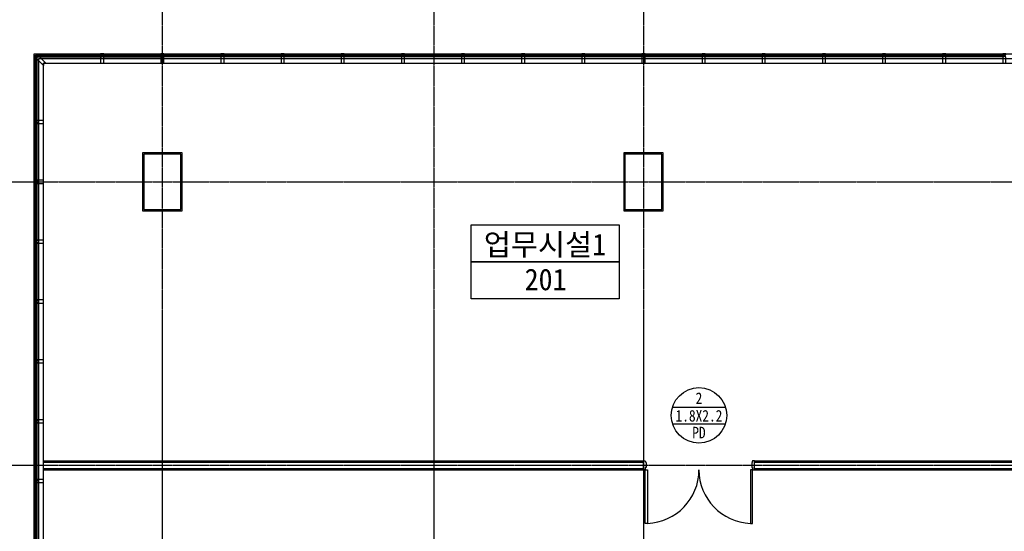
# Model space of a CAD drawing. Header units: millimetres. Extents: x 3445018 to 4174071, y -6064565 to -5122887.
# Tile 108 of 192: x 3860323 to 3876284, y -5532217 to -5523914. Entities that reach past the tile are written whole.
import ezdxf
from ezdxf.enums import TextEntityAlignment as Align

# ---------------------------------------------------------------- set-up
doc = ezdxf.new("R2010")
doc.units = ezdxf.units.MM
doc.header["$MEASUREMENT"] = 0
doc.linetypes.add('CEN', pattern=[66, 60, -2, 2, -2])
for name, color, linetype in [('AA-XXXX-창호부호', 7, 'CONTINUOUS'), ('CEN', 13, 'CEN'), ('DO', 7, 'CONTINUOUS'), ('door', 4, 'CONTINUOUS'), ('FIN', 6, 'CONTINUOUS'), ('RBO', 1, 'CONTINUOUS'), ('TE2', 2, 'CONTINUOUS'), ('WA1', 2, 'CONTINUOUS'), ('WA3', 7, 'CONTINUOUS'), ('WIN1', 4, 'CONTINUOUS'), ('WIN2', 9, 'CONTINUOUS')]:
    doc.layers.add(name, color=color, linetype=linetype)
doc.styles.add('돋움체', font='txt')

# ---------------------------------------------------------------- blocks, each defined once
blk = doc.blocks.new('CW-1')
at = {"layer": 'door'}
for points in [[(704860, -1026992), (704879, -1026992), (704879, -1026980), (704829, -1026980), (704829, -1026992), (704848, -1026992)], [(704848, -1027028), (704829, -1027028), (704829, -1027130), (704879, -1027130), (704879, -1027028), (704860, -1027028)], [(704848, -1026992), (704848, -1027028)], [(704860, -1026992), (704860, -1027028)]]:
    blk.add_lwpolyline(points, dxfattribs=at)
blk = doc.blocks.new('창호부호_수정')
at = {"layer": 'AA-XXXX-창호부호'}
for p, q in [((-1717, 540), (1717, 540)), ((-1717, -540), (1717, -540))]:
    blk.add_line(p, q, dxfattribs=at)
blk.add_circle((0, 0), 1800, dxfattribs=at)
at = {"layer": 'AA-XXXX-창호부호', "color": 3, "width": 0.85}
for tag, p in [('NO', (0, 1116)), ('창호', (0, -1116))]:
    blk.add_attdef(tag, text='', height=750, dxfattribs=at).set_placement(p, align=Align.MIDDLE_CENTER)
at = {"layer": 'AA-XXXX-창호부호', "color": 4, "width": 0.85}
blk.add_attdef('규격', text='', height=750, dxfattribs=at).set_placement((0, -24), align=Align.MIDDLE_CENTER)

msp = doc.modelspace()

# ---------------------------------------------------------------- linework, layer by layer
at = {"layer": 'CEN'}
for p, q in [((3862634.289, -5510409.833), (3862634.289, -5554758.274)), ((3867034.289, -5510409.833), (3867034.289, -5554758.274)), ((3870434.289, -5510409.833), (3870434.289, -5554758.274)), ((3853298.874, -5526545.309), (3904157.54, -5526545.309)), ((3853298.874, -5531145.309), (3904157.54, -5531145.309))]:
    msp.add_line(p, q, dxfattribs=at)
at = {"layer": 'DO', "color": 4}
for points in [[(3870479.289, -5531111.309), (3870479.289, -5531179.309), (3870464.289, -5531179.309), (3870464.289, -5531219.309), (3870434.289, -5531219.309), (3870434.289, -5531071.309), (3870464.289, -5531071.309), (3870479.289, -5531111.309)], [(3872189.289, -5531111.309), (3872189.289, -5531179.309), (3872204.289, -5531179.309), (3872204.289, -5531219.309), (3872234.289, -5531219.309), (3872234.289, -5531071.309), (3872204.289, -5531071.309), (3872189.289, -5531111.309)]]:
    msp.add_lwpolyline(points, dxfattribs=at)
for points in [[(3870464.289, -5531219.309), (3870499.289, -5531219.309), (3870499.289, -5532088.605), (3870464.289, -5532088.605)], [(3872204.289, -5531219.309), (3872169.289, -5531219.309), (3872169.289, -5532088.605), (3872204.289, -5532088.605)]]:
    msp.add_lwpolyline(points, close=True, dxfattribs=at)
for centre, start, end in [((3870464.289, -5531219.309), 272.3056248, 0), ((3872204.289, -5531219.309), 180, 267.6943752)]:
    msp.add_arc(centre, 870, start, end, dxfattribs=at)
at = {"layer": 'FIN', "color": 252, "ltscale": 1000, "true_color": 0x939598}
for p, q in [((3860709.289, -5531207.309), (3870434.289, -5531207.309)), ((3860709.289, -5531219.309), (3870434.289, -5531219.309)), ((3872234.289, -5531207.309), (3884234.289, -5531207.309)), ((3872234.289, -5531219.309), (3884234.289, -5531219.309))]:
    msp.add_line(p, q, dxfattribs=at)
for points in [[(3862314.289, -5527015.309), (3862954.289, -5527015.309), (3862954.289, -5526075.309), (3862314.289, -5526075.309)], [(3870114.289, -5527015.309), (3870754.289, -5527015.309), (3870754.289, -5526075.309), (3870114.289, -5526075.309)]]:
    msp.add_lwpolyline(points, close=True, dxfattribs=at)
for points in [[(3872234.289, -5531083.309), (3878172.289, -5531083.309), (3878172.289, -5526995.309)], [(3872234.289, -5531071.309), (3878160.289, -5531071.309), (3878160.289, -5526995.309)], [(3860709.289, -5531071.309), (3870434.289, -5531071.309)], [(3860709.289, -5531083.309), (3870434.289, -5531083.309)]]:
    msp.add_lwpolyline(points, dxfattribs=at)
at = {"layer": 'RBO', "color": 252, "true_color": 0x939598}
for points in [[(3867641.766, -5527845.809), (3867641.766, -5527245.809), (3870041.766, -5527245.809), (3870041.766, -5527845.809)], [(3867641.766, -5528445.809), (3867641.766, -5527845.809), (3870041.766, -5527845.809), (3870041.766, -5528445.809)]]:
    msp.add_lwpolyline(points, close=True, dxfattribs=at)
at = {"layer": 'WA1', "color": 252, "true_color": 0x939598}
for points in [[(3862334.289, -5526995.309), (3862934.289, -5526995.309), (3862934.289, -5526095.309), (3862334.289, -5526095.309)], [(3870134.289, -5526995.309), (3870734.289, -5526995.309), (3870734.289, -5526095.309), (3870134.289, -5526095.309)]]:
    msp.add_lwpolyline(points, close=True, dxfattribs=at)
at = {"layer": 'WA3', "color": 252, "ltscale": 1000, "true_color": 0x939598}
for p, q in [((3860709.289, -5531095.309), (3870434.289, -5531095.309)), ((3860709.289, -5531195.309), (3870434.289, -5531195.309)), ((3872234.289, -5531095.309), (3878184.289, -5531095.309)), ((3872234.289, -5531195.309), (3884234.289, -5531195.309))]:
    msp.add_line(p, q, dxfattribs=at)
at = {"layer": 'WIN1', "ltscale": 1000}
for p, q in [((3860571.289, -5524517.664), (3860571.292, -5525567.881)), ((3861653.289, -5524482.309), (3860579.775, -5524482.309)), ((3860589.292, -5525567.881), (3860589.289, -5524508.794)), ((3860597.775, -5524500.309), (3861653.289, -5524500.309)), ((3860615.775, -5524518.309), (3861653.289, -5524518.309)), ((3862628.289, -5524482.309), (3861665.289, -5524482.309)), ((3861665.289, -5524500.309), (3862628.289, -5524500.309)), ((3861665.289, -5524518.309), (3862628.289, -5524518.309)), ((3862640.289, -5524482.309), (3863603.289, -5524482.309)), ((3863603.289, -5524500.309), (3862640.289, -5524500.309)), ((3863603.289, -5524518.309), (3862640.289, -5524518.309)), ((3863615.289, -5524482.309), (3864578.289, -5524482.309)), ((3864578.289, -5524500.309), (3863615.289, -5524500.309)), ((3864578.289, -5524518.309), (3863615.289, -5524518.309)), ((3864590.289, -5524482.309), (3865553.289, -5524482.309)), ((3865553.289, -5524500.309), (3864590.289, -5524500.309)), ((3865553.289, -5524518.309), (3864590.289, -5524518.309)), ((3865565.289, -5524482.309), (3866528.289, -5524482.309)), ((3866528.289, -5524500.309), (3865565.289, -5524500.309)), ((3866528.289, -5524518.309), (3865565.289, -5524518.309)), ((3866540.289, -5524482.309), (3867503.289, -5524482.309)), ((3867503.289, -5524500.309), (3866540.289, -5524500.309)), ((3867503.289, -5524518.309), (3866540.289, -5524518.309)), ((3867515.289, -5524482.309), (3868478.289, -5524482.309)), ((3868478.289, -5524500.309), (3867515.289, -5524500.309)), ((3868478.289, -5524518.309), (3867515.289, -5524518.309)), ((3868490.289, -5524482.309), (3869453.289, -5524482.309)), ((3869453.289, -5524500.309), (3868490.289, -5524500.309)), ((3869453.289, -5524518.309), (3868490.289, -5524518.309)), ((3869465.289, -5524482.309), (3870428.289, -5524482.309)), ((3870428.289, -5524500.309), (3869465.289, -5524500.309)), ((3870428.289, -5524518.309), (3869465.289, -5524518.309)), ((3870440.289, -5524482.309), (3871403.289, -5524482.309)), ((3871403.289, -5524500.309), (3870440.289, -5524500.309)), ((3871403.289, -5524518.309), (3870440.289, -5524518.309)), ((3871415.289, -5524482.309), (3872378.289, -5524482.309)), ((3872378.289, -5524500.309), (3871415.289, -5524500.309)), ((3872378.289, -5524518.309), (3871415.289, -5524518.309)), ((3872390.289, -5524482.309), (3873353.289, -5524482.309)), ((3873353.289, -5524500.309), (3872390.289, -5524500.309)), ((3873353.289, -5524518.309), (3872390.289, -5524518.309)), ((3873365.289, -5524482.309), (3874328.289, -5524482.309)), ((3874328.289, -5524500.309), (3873365.289, -5524500.309)), ((3874328.289, -5524518.309), (3873365.289, -5524518.309)), ((3874340.289, -5524482.309), (3875303.289, -5524482.309)), ((3875303.289, -5524500.309), (3874340.289, -5524500.309)), ((3875303.289, -5524518.309), (3874340.289, -5524518.309)), ((3875315.289, -5524482.309), (3876278.289, -5524482.309)), ((3876278.289, -5524500.309), (3875315.289, -5524500.309)), ((3876278.289, -5524518.309), (3875315.289, -5524518.309)), ((3860607.292, -5525567.881), (3860607.289, -5524553.664)), ((3860571.289, -5525579.881), (3860571.292, -5526539.309)), ((3860589.292, -5526539.309), (3860589.289, -5525579.881)), ((3860607.292, -5526539.309), (3860607.289, -5525579.881)), ((3860571.289, -5526551.309), (3860571.292, -5527510.738)), ((3860589.292, -5527510.738), (3860589.289, -5526551.309)), ((3860607.292, -5527510.738), (3860607.289, -5526551.309)), ((3860571.289, -5527522.738), (3860571.292, -5528482.166)), ((3860589.292, -5528482.166), (3860589.289, -5527522.738)), ((3860607.292, -5528482.166), (3860607.289, -5527522.738)), ((3860571.289, -5528494.166), (3860571.292, -5529453.595)), ((3860589.292, -5529453.595), (3860589.289, -5528494.166)), ((3860607.292, -5529453.595), (3860607.289, -5528494.166)), ((3860571.289, -5529465.595), (3860571.292, -5530425.024)), ((3860589.292, -5530425.023), (3860589.289, -5529465.595)), ((3860607.292, -5530425.023), (3860607.289, -5529465.595)), ((3860571.289, -5530437.024), (3860571.292, -5531396.452)), ((3860589.292, -5531396.452), (3860589.289, -5530437.023)), ((3860607.292, -5531396.452), (3860607.289, -5530437.023)), ((3860571.289, -5531408.452), (3860571.292, -5532367.881)), ((3860589.292, -5532367.881), (3860589.289, -5531408.452)), ((3860607.292, -5532367.881), (3860607.289, -5531408.452))]:
    msp.add_line(p, q, dxfattribs=at)
msp.add_lwpolyline([(3860559.289, -5524505.665), (3860559.289, -5524470.309), (3860594.645, -5524470.309), (3860606.645, -5524482.309), (3860579.775, -5524482.309), (3860615.775, -5524518.309), (3860642.645, -5524518.309), (3860744.645, -5524620.309), (3860709.289, -5524620.309), (3860709.289, -5524655.665), (3860607.289, -5524553.665), (3860607.289, -5524526.795), (3860571.289, -5524490.795), (3860571.289, -5524517.665), (3860559.289, -5524505.665)], dxfattribs=at)
at = {"layer": 'WIN2', "ltscale": 1000}
for points in [[(3860559.289, -5524470.309), (3895909.289, -5524470.309), (3895909.289, -5547820.309), (3860559.289, -5547820.309)], [(3860634.289, -5524545.309), (3895834.289, -5524545.309), (3895834.289, -5547745.309), (3860634.289, -5547745.309)], [(3860709.289, -5524620.309), (3895759.289, -5524620.309), (3895759.289, -5547670.309), (3860709.289, -5547670.309)]]:
    msp.add_lwpolyline(points, close=True, dxfattribs=at)

# ---------------------------------------------------------------- block references
at = {"layer": 'AA-XXXX-창호부호', "xscale": 0.25, "yscale": 0.25, "zscale": 0.25}
msp.add_blockref('창호부호_수정', (3871334.289, -5530335.551), dxfattribs=at).add_auto_attribs({'NO': '2', '규격': '1.8X2.2', '창호': 'PD'})
at = {"layer": 'WIN1'}
for p in [(3156805.727, -4497490.162), (3157780.727, -4497490.162), (3158755.727, -4497490.162), (3159730.727, -4497490.162), (3160705.727, -4497490.162), (3161680.727, -4497490.162), (3162655.727, -4497490.162), (3163630.727, -4497490.162), (3164605.727, -4497490.162), (3165580.727, -4497490.162), (3166555.727, -4497490.162), (3167530.727, -4497490.162), (3168505.727, -4497490.162), (3169480.727, -4497490.162), (3170455.727, -4497490.162), (3171430.727, -4497490.162)]:
    msp.add_blockref('CW-1', p, dxfattribs=at)
at = {"layer": 'WIN1', "rotation": 89.99999999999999}
msp.add_blockref('CW-1', (2833579.142, -6230427.443), dxfattribs=at)
at = {"layer": 'WIN1', "color": 252, "true_color": 0x939598, "rotation": 89.99999999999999}
for p in [(2833579.142, -6231398.871), (2833579.142, -6232370.3), (2833579.142, -6233341.728), (2833579.142, -6234313.157), (2833579.142, -6235284.586), (2833579.142, -6236256.014)]:
    msp.add_blockref('CW-1', p, dxfattribs=at)

# ---------------------------------------------------------------- texts
at = {"layer": 'TE2', "color": 252, "true_color": 0x939598, "style": '돋움체'}
for s, p in [('업무시설1', (3868837.635, -5527559.646)), ('201', (3868848.058, -5528132.287))]:
    msp.add_text(s, height=350, dxfattribs=at).set_placement(p, align=Align.MIDDLE)

doc.saveas('drawing.dxf')
